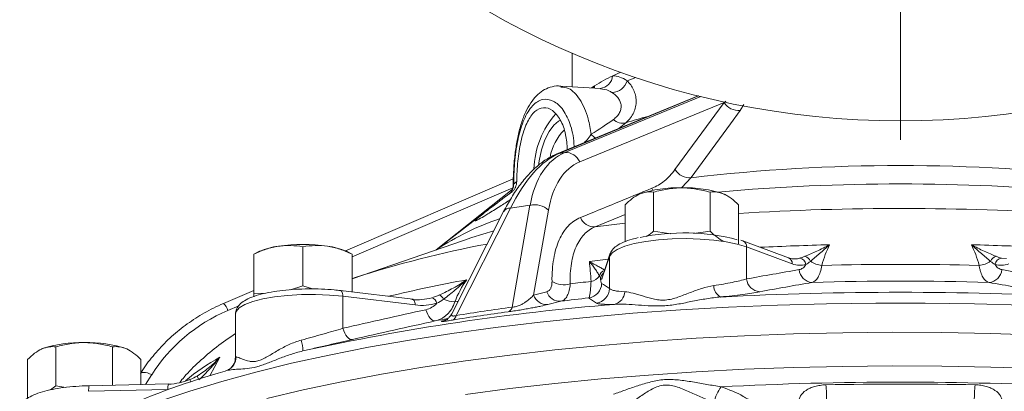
# Model space of a CAD drawing. Header units: millimetres. Extents: x 59 to 301, y -185 to 555.
# Tile 4 of 10: x 64 to 194, y 84 to 133. Entities that reach past the tile are written whole.
import ezdxf

# ---------------------------------------------------------------- set-up
doc = ezdxf.new("R2010")
doc.units = ezdxf.units.MM

# ---------------------------------------------------------------- blocks, each defined once
blk = doc.blocks.new('SW_CENTERMARKSYMBOL_0')
at = {"color": 0, "linetype": 'Continuous', "lineweight": 0}
blk.add_line((0, -5), (0, -112.5), dxfattribs=at)

msp = doc.modelspace()

# ---------------------------------------------------------------- linework, layer by layer
at = {"color": 7, "linetype": 'Continuous', "lineweight": 15}
for p, q in [((136.87, 128.31), (136.87, 123.86)), ((142.22, 125.31), (143.28, 125.78)), ((139.42, 123.7), (139.83, 123.98)), ((140.61, 123.63), (135.33, 123.96)), ((153.54, 122.66), (134.75, 114.93)), ((156.98, 121.79), (137.85, 113.91)), ((150.48, 112.88), (156.98, 121.79)), ((135.87, 115.14), (135.11, 115.02)), ((129.05, 111.67), (106.82, 102.11)), ((145.62, 109.56), (145.75, 109.62)), ((147.63, 104.75), (147.63, 109.9)), ((155.13, 104.75), (155.13, 109.9)), ((157.01, 109.62), (157.14, 109.56)), ((125.81, 107.63), (118.82, 102.26)), ((127.77, 107.32), (120.94, 93.86)), ((128.69, 107.77), (121.48, 93.56)), ((131.26, 108.16), (128.69, 107.77)), ((128.91, 94.67), (131.26, 108.16)), ((133.71, 107.52), (131.74, 96.26)), ((143.87, 103.35), (143.87, 108.22)), ((158.89, 103.06), (158.89, 108.22)), ((149.95, 104.37), (147.63, 104.75)), ((155.13, 104.75), (152.95, 104.42)), ((122.43, 103.5), (107.67, 98.43)), ((159.48, 103.43), (159.22, 103.52)), ((165.54, 101.2), (159.48, 103.43)), ((95.41, 102.06), (94.67, 101.69)), ((101.17, 97.5), (101.17, 102.66)), ((107.67, 101.69), (106.93, 102.06)), ((159.96, 102.65), (159.96, 98.4)), ((166.01, 100.41), (159.96, 102.65)), ((94.67, 96.53), (94.67, 101.69)), ((94.67, 101.69), (94.67, 101.69)), ((107.67, 96.68), (107.67, 101.69)), ((107.67, 101.69), (107.67, 101.69)), ((141.81, 101.39), (140.89, 98.66)), ((141.86, 101.68), (140.94, 98.96)), ((141.81, 101.39), (141.81, 97.14)), ((108.06, 98.55), (107.76, 98.45)), ((140.94, 98.99), (140.94, 98.97)), ((94.67, 96.88), (90.63, 95.15)), ((101.17, 97.5), (99.52, 96.97)), ((102.44, 97.08), (101.17, 97.5)), ((115.72, 95.71), (106.15, 96.86)), ((131.74, 96.26), (133.49, 96.7)), ((96.12, 96.48), (94.67, 96.53)), ((106.46, 96.1), (106.46, 91.86)), ((116.02, 94.95), (106.46, 96.1)), ((135.37, 95.45), (133.63, 95.01)), ((92.24, 93.76), (92.23, 88.1)), ((66.43, 89.06), (66.55, 89.12)), ((68.43, 84.25), (68.43, 89.4)), ((75.94, 84.33), (75.94, 89.4)), ((77.81, 89.12), (77.94, 89.06)), ((64.68, 82.57), (64.68, 87.72)), ((79.69, 84.41), (79.69, 87.72)), ((68.43, 84.25), (67.7, 83.7)), ((69.75, 84.04), (68.43, 84.25)), ((83.28, 83.75), (72.76, 83.52)), ((83.34, 84.5), (72.83, 84.26))]:
    msp.add_line(p, q, dxfattribs=at)
at = {"color": 8, "linetype": 'Continuous', "lineweight": 15}
for p, q in [((139.64, 123.69), (139.83, 123.98)), ((139.83, 123.98), (139.82, 123.68)), ((144.13, 124.66), (145.29, 125.08)), ((153.61, 122.64), (135.11, 115.02)), ((135.87, 115.14), (153.91, 122.57)), ((156.98, 121.79), (157.2, 121.97)), ((159.61, 121.49), (159.11, 120.73)), ((143.97, 119.09), (143.09, 118.36)), ((152.61, 111.82), (151.38, 110.5)), ((128.97, 110.47), (107.67, 101.31)), ((118.81, 102.26), (128.9, 110.23)), ((147.55, 110.14), (147.41, 110.41)), ((143.87, 106.93), (139.89, 105.3)), ((139.89, 105.3), (143.87, 105.78)), ((139.14, 100.72), (141.63, 101)), ((193.77, 101.15), (194.41, 101.12)), ((92.67, 94.86), (91.22, 94.24)), ((90.17, 88.04), (88.81, 85.55)), ((92.37, 88.1), (92.32, 88.06)), ((81.12, 85.72), (80.31, 84.43))]:
    msp.add_line(p, q, dxfattribs=at)
at = {"color": 7, "linetype": 'Continuous', "lineweight": 15, "flags": 128}
for points in [[(159.11, 120.73), (157.83, 118.97), (152.61, 111.82)], [(135.34, 119.43), (135.05, 119.3), (134.41, 118.77), (133.79, 117.93), (133.25, 116.82), (132.8, 115.5), (132.46, 114.04), (132.37, 113.45)], [(159.96, 102.65), (158.74, 103.02), (157.28, 103.32), (155.62, 103.55), (153.83, 103.69), (151.97, 103.75), (150.1, 103.71), (148.29, 103.59), (146.6, 103.38), (145.09, 103.09), (143.82, 102.73), (142.83, 102.32), (142.15, 101.86), (141.81, 101.39)], [(107.67, 98.43), (107.85, 98.49), (107.97, 98.53)], [(117.46, 94.33), (117.57, 94.01), (117.7, 93.7), (117.85, 93.44), (118.02, 93.21), (118.19, 93.03), (118.37, 92.91), (118.54, 92.85), (118.71, 92.84)], [(106.46, 91.86), (106.57, 91.53), (106.71, 91.22), (106.86, 90.96), (107.03, 90.73), (107.21, 90.55), (107.39, 90.43), (107.57, 90.37), (107.74, 90.38)], [(96.37, 82.55), (101.2, 83.7), (106.27, 84.77), (111.56, 85.77), (117.05, 86.7), (122.73, 87.55), (128.57, 88.32), (134.57, 89), (140.7, 89.6), (146.95, 90.11), (153.29, 90.54), (159.71, 90.87), (166.2, 91.11), (172.73, 91.27), (179.27, 91.33), (185.83, 91.3), (192.36, 91.18), (198.86, 90.96)], [(83.37, 84.46), (83.35, 84.49), (83.34, 84.5)]]:
    msp.add_lwpolyline(points, dxfattribs=at)
at = {"color": 8, "linetype": 'Continuous', "lineweight": 15, "flags": 128}
for points in [[(135.11, 115.02), (134.83, 114.95), (134.75, 114.93)], [(126.48, 104.77), (123.55, 103.88), (122.43, 103.5)], [(141.86, 101.68), (141.83, 101.57), (141.81, 101.39)], [(140.94, 98.96), (140.91, 98.85), (140.89, 98.66)], [(106.15, 96.86), (106.2, 96.85), (106.27, 96.8), (106.33, 96.72), (106.38, 96.6), (106.42, 96.46), (106.45, 96.29), (106.46, 96.1)], [(106.46, 96.1), (104.69, 96.27), (102.84, 96.34), (100.96, 96.33), (99.13, 96.22), (97.41, 96.03), (95.86, 95.75), (94.53, 95.41), (93.48, 95.01), (92.73, 94.56), (92.32, 94.09), (92.24, 93.76)], [(115.72, 95.71), (115.76, 95.7), (115.84, 95.65), (115.9, 95.56), (115.95, 95.45), (115.99, 95.3), (116.02, 95.13), (116.02, 94.95)], [(121.3, 95.37), (121.61, 95.43), (121.75, 95.46)], [(82.21, 82.19), (86.17, 83.54), (90.41, 84.83), (94.91, 86.06), (99.66, 87.23), (104.65, 88.32), (109.86, 89.35), (115.28, 90.3), (120.89, 91.17), (126.67, 91.97), (132.61, 92.68), (138.69, 93.31), (144.89, 93.85), (151.2, 94.3), (157.59, 94.66), (164.05, 94.94), (170.56, 95.12), (177.09, 95.21), (183.64, 95.21), (190.18, 95.12), (196.68, 94.94)], [(122.73, 83.11), (128.57, 83.87), (134.57, 84.56), (140.7, 85.16), (146.95, 85.67), (153.29, 86.09), (159.71, 86.43), (166.2, 86.67), (172.73, 86.82), (179.27, 86.89), (185.83, 86.86), (192.36, 86.73), (198.86, 86.52)], [(81.12, 85.72), (80.83, 85.84), (80.55, 85.94), (80.29, 85.99), (80.07, 86.02), (79.88, 86), (79.73, 85.96), (79.69, 85.93)]]:
    msp.add_lwpolyline(points, dxfattribs=at)
at = {"color": 7, "linetype": 'Continuous', "lineweight": 15}
msp.add_circle((180.37, 229.34), 110, dxfattribs=at)
for centre, radius, start, end in [((150.2, 108.13), 18.95, 114.8908, 123.1731), ((142.06, 125.26), 2.16, 271.9308, 343.706), ((158.91, 122.99), 2.27, 211.9613, 275.1509), ((143.64, 112.5), 11.87, 138.9555, 177.7469), ((143.54, 120.86), 1.83, 227.2901, 283.3926), ((140.69, 113.28), 6.89, 135.244, 169.4161), ((136.04, 113.2), 1.94, 21.4657, 95.2769), ((152.41, 114.08), 2.27, 211.964, 275.1058), ((180.37, -126.04), 239.47, 83.3441, 96.6559), ((136.12, 103.83), 10, 131.4349, 134.6296), ((150.81, 95.04), 15.44, 87.876, 109.1216), ((151.95, 95.04), 15.44, 70.8784, 92.124), ((131.91, 105.61), 2.62, 46.7344, 104.318), ((139.76, 107.25), 1.95, 201.5647, 273.689), ((151.69, 76.33), 28.17, 75.5068, 101.9637), ((98.93, 94), 8.8, 96.6014, 113.5802), ((101.17, 79.68), 23.28, 81.9753, 98.0247), ((103.51, 94.35), 8.44, 66.0538, 83.7646), ((166.84, 100.15), 1.01, 9.174, 83.1116), ((167.41, 100.35), 1.09, 20.3914, 74.4152), ((170.34, 103.7), 3.53, 237.1761, 263.5074), ((190.39, 103.7), 3.53, 276.4926, 302.8239), ((193.33, 100.35), 1.09, 105.5848, 159.6086), ((193.89, 100.15), 1.01, 96.8884, 170.826), ((168.83, 99.84), 1.92, 186.4501, 264.2889), ((180.37, -287.32), 387.65, 88.4592, 91.5408), ((191.91, 99.84), 1.92, 275.7111, 353.5499), ((135.75, 100.59), 2.97, 238.0077, 286.3002), ((173.34, -196.24), 296.27, 96.5883, 97.1268), ((138.99, 99.85), 1.82, 281.5182, 324.4458), ((161.87, 98.62), 1.92, 186.6426, 265.2648), ((180.37, -300.99), 399.1, 88.3154, 91.6846), ((135.25, 97.31), 1.87, 199.0633, 273.5623), ((138.75, 97.87), 2.01, 278.1857, 358.4711), ((139.8, 97.2), 2.01, 277.2878, 358.4207), ((142.01, 96.8), 1.82, 284.0799, 357.0483), ((157.36, 97.54), 1.75, 180.6443, 241.2402), ((180.37, -360.19), 456.82, 87.0073, 92.9927), ((118.01, 95.03), 0.908, 9.3745, 75.5731), ((118.75, 95.29), 1.12, 21.6648, 62.8415), ((121.43, 99.57), 4.2, 246.9994, 268.2224), ((133.51, 96.87), 1.87, 199.0614, 273.6243), ((173.38, -209.46), 307.27, 96.4184, 97.1068), ((166.94, -210.15), 306.16, 94.5874, 102.4101), ((128.04, 94.89), 0.899, 291.1571, 345.8088), ((160.81, -127), 223.84, 100.4167, 100.84), ((120.66, 93.72), 0.836, 292.3964, 348.8358), ((96.41, 88.95), 4.73, 358.9908, 16.5881), ((71.61, 74.54), 15.44, 87.876, 109.1216), ((72.76, 74.54), 15.44, 70.8784, 92.124), ((121.05, -19.86), 110.27, 105.899, 113.5897), ((160.63, 81.12), 5.03, 143.4867, 169.6043), ((180.37, -372.67), 457.4, 87.0194, 92.9806), ((180.37, -375.47), 459.95, 88.7671, 91.2329), ((152.45, 82.38), 18.13, 359.6874, 6.2973), ((208.28, 82.38), 18.13, 173.7027, 180.3126)]:
    msp.add_arc(centre, radius, start, end, dxfattribs=at)
at = {"color": 8, "linetype": 'Continuous', "lineweight": 15}
for centre, radius, start, end in [((140.38, 125.47), 1.84, 275.3688, 355.1951), ((162.5, 59.97), 61.96, 104.5986, 107.4028), ((141.8, 119.69), 3.22, 221.3748, 234.6435), ((127.29, 110.93), 1.8, 314.8661, 0.5126), ((180.37, -159.71), 270.7, 84.8801, 95.1199), ((128.6, 106.79), 0.982, 84.7507, 147.4605), ((180.36, -239.67), 347.41, 86.2878, 93.5442), ((138.45, 72.87), 35.33, 108.3883, 123.6672), ((159.16, 102.7), 0.802, 355.928, 65.9075), ((152.23, -38.17), 143.69, 100.6843, 107.9405), ((180.08, -268.47), 371.51, 91.4049, 92.8242), ((180.65, -268.47), 371.51, 87.1758, 88.5951), ((165.21, 100.46), 0.802, 355.9294, 65.8823), ((141.49, 98.55), 1.05, 109.7907, 166.9291), ((141.62, 98.39), 1, 126.5795, 178.0365), ((156.46, -85.79), 187.12, 100.3411, 103.5815), ((89.58, 93.81), 1.7, 14.5749, 51.7569), ((104.42, 62.15), 29.55, 118.8296, 129.5978), ((90.34, 88.11), 1.98, 295.1915, 358.6803), ((83.96, 83.9), 2.5, 20.8229, 28.0749), ((88.07, 85.62), 0.879, 182.2734, 214.2133), ((75.02, 83.69), 2.26, 165.5558, 184.5001), ((85.53, 83.93), 2.26, 165.5558, 184.5001)]:
    msp.add_arc(centre, radius, start, end, dxfattribs=at)
at = {"color": 7, "linetype": 'Continuous', "lineweight": 15}
for centre, major_axis, ratio, start_param, end_param in [((135.24, 90.95), (2.34, 24.47), 0.437613, 0.227226, 0.855545), ((145.5, 92.48), (-9.71, 22.62), 0.481534, 6.276104, 6.904422), ((147.08, 93.2), (-9.4, 20.63), 0.479072, 6.265527, 6.893845), ((100.17, 76.24), (21.81, 3.17), 0.903526, 1.859057, 2.487376)]:
    msp.add_ellipse(centre, major_axis=major_axis, ratio=ratio, start_param=start_param, end_param=end_param, dxfattribs=at)
for points, knots in [([(142.22, 125.31), (142.54, 125.31), (142.85, 125.26), (143.49, 125.04), (143.81, 124.88), (144.13, 124.66)], [0, 0, 0, 0, 0.5, 0.5, 1, 1, 1, 1]), ([(135.35, 123.93), (135.24, 123.94), (134.78, 124.01), (133.93, 123.83), (132.94, 123.38), (132.07, 122.67), (131.31, 121.72), (130.65, 120.52), (130.1, 119.06), (129.67, 117.41), (129.36, 115.65), (129.15, 113.85), (129.05, 112.25), (129.04, 111.29), (129.04, 110.91)], [0, 0, 0, 0, 0.022504, 0.104412, 0.182951, 0.26361, 0.350625, 0.445353, 0.547015, 0.648803, 0.747081, 0.843887, 0.938176, 1, 1, 1, 1]), ([(144.13, 124.66), (144.48, 124.32), (144.77, 123.92), (145.09, 123.24), (145.17, 123), (145.3, 122.5), (145.33, 122.25), (145.34, 121.73), (145.32, 121.47), (145.21, 120.95), (145.12, 120.69), (144.89, 120.2), (144.75, 119.96), (144.4, 119.5), (144.2, 119.28), (143.97, 119.09)], [0, 0, 0, 0, 0.25, 0.25, 0.375, 0.375, 0.5, 0.5, 0.625, 0.625, 0.75, 0.75, 0.875, 0.875, 1, 1, 1, 1]), ([(142.31, 119.52), (142.49, 119.65), (142.66, 119.8), (142.94, 120.11), (143.06, 120.28), (143.23, 120.62), (143.29, 120.8), (143.35, 121.15), (143.35, 121.32), (143.3, 121.66), (143.25, 121.83), (143.1, 122.14), (143.01, 122.29), (142.69, 122.69), (142.43, 122.92), (142.13, 123.1)], [0, 0, 0, 0, 0.125, 0.125, 0.25, 0.25, 0.375, 0.375, 0.5, 0.5, 0.625, 0.625, 0.75, 0.75, 1, 1, 1, 1]), ([(136.21, 115.53), (136.16, 116.21), (136.05, 117.73), (135.32, 119.57), (134.27, 120.85), (133.05, 121.24), (131.88, 120.71), (130.89, 119.32), (130.15, 117.24), (129.68, 114.69), (129.52, 112.63), (129.51, 111.54), (129.5, 111.33)], [0, 0, 0, 0, 0.089801, 0.199698, 0.310394, 0.421548, 0.531802, 0.641216, 0.751127, 0.862114, 0.973099, 1, 1, 1, 1]), ([(134.75, 114.93), (134.48, 114.8), (133.72, 114.46), (132.55, 113.66), (131.23, 112.46), (129.97, 110.96), (128.8, 109.25), (128.11, 107.95), (127.77, 107.32)], [0, 0, 0, 0, 0.100482, 0.27397, 0.453247, 0.638473, 0.826337, 1, 1, 1, 1]), ([(129.5, 111.33), (129.5, 111.05), (129.44, 110.77), (129.28, 110.42), (129.22, 110.31), (129.07, 110.12), (128.98, 110.03), (128.88, 109.96)], [0, 0, 0, 0, 0.5, 0.5, 0.75, 0.75, 1, 1, 1, 1]), ([(128.88, 109.96), (128, 109.29), (126.32, 108.02), (124.66, 106.75), (123.94, 106.13), (123.96, 106.04), (124.57, 106.35), (125.72, 107.04), (127.12, 107.91), (128.19, 108.61), (128.66, 108.92)], [0, 0, 0, 0, 0.208841, 0.398504, 0.532849, 0.629826, 0.727572, 0.810283, 0.916387, 1, 1, 1, 1]), ([(129.02, 110.91), (129.02, 110.89), (129.05, 110.7), (128.97, 110.39), (128.87, 110.15), (128.82, 110.04)], [0, 0, 0, 0, 0.078499, 0.598207, 1, 1, 1, 1]), ([(145.75, 109.62), (145.43, 109.48), (145.11, 109.28), (144.48, 108.8), (144.18, 108.53), (143.87, 108.22)], [0, 0, 0, 0, 0.5, 0.5, 1, 1, 1, 1]), ([(147.63, 109.9), (147.32, 109.94), (147.01, 109.94), (146.38, 109.85), (146.07, 109.76), (145.75, 109.62)], [0, 0, 0, 0, 0.5, 0.5, 1, 1, 1, 1]), ([(147.63, 109.9), (148.24, 110.07), (148.86, 110.21), (150.11, 110.41), (150.74, 110.46), (151.38, 110.46)], [0, 0, 0, 0, 0.5, 0.5, 1, 1, 1, 1]), ([(151.38, 110.46), (151.7, 110.46), (152.02, 110.45), (152.65, 110.4), (152.97, 110.36), (153.9, 110.21), (154.52, 110.07), (155.13, 109.9)], [0, 0, 0, 0, 0.25, 0.25, 0.5, 0.5, 1, 1, 1, 1]), ([(155.13, 109.9), (155.44, 109.94), (155.75, 109.94), (156.37, 109.85), (156.69, 109.77), (157.01, 109.62)], [0, 0, 0, 0, 0.5, 0.5, 1, 1, 1, 1]), ([(157.01, 109.62), (157.17, 109.55), (157.33, 109.47), (157.64, 109.27), (157.8, 109.16), (158.27, 108.81), (158.58, 108.53), (158.89, 108.22)], [0, 0, 0, 0, 0.25, 0.25, 0.5, 0.5, 1, 1, 1, 1]), ([(134.18, 98.07), (134.17, 98.61), (134.19, 99.13), (134.27, 100.14), (134.32, 100.62), (134.56, 102.01), (134.81, 102.84), (135.29, 103.92), (135.47, 104.26), (135.87, 104.88), (136.09, 105.16), (136.8, 105.91), (137.34, 106.28), (137.95, 106.53)], [0, 0, 0, 0, 0.125, 0.125, 0.25, 0.25, 0.5, 0.5, 0.625, 0.625, 0.75, 0.75, 1, 1, 1, 1]), ([(139.89, 105.3), (139.34, 105.08), (138.85, 104.74), (138.22, 104.07), (138.02, 103.82), (137.67, 103.27), (137.51, 102.96), (137.08, 101.99), (136.88, 101.25), (136.68, 100.02), (136.63, 99.58), (136.58, 98.68), (136.57, 98.22), (136.59, 97.74)], [0, 0, 0, 0, 0.25, 0.25, 0.375, 0.375, 0.5, 0.5, 0.75, 0.75, 0.875, 0.875, 1, 1, 1, 1]), ([(147.63, 104.75), (147.5, 104.61), (147.2, 104.31), (146.9, 104.12), (146.72, 104.02)], [0, 0, 0, 0, 0.437891, 1, 1, 1, 1]), ([(157.01, 103.34), (156.85, 103.41), (156.69, 103.5), (156.37, 103.69), (156.22, 103.8), (155.75, 104.16), (155.44, 104.44), (155.13, 104.75)], [0, 0, 0, 0, 0.25, 0.25, 0.5, 0.5, 1, 1, 1, 1]), ([(145.6, 103.87), (145.32, 103.81), (144.58, 103.64), (143.6, 103.28), (142.75, 102.82), (142.15, 102.31), (141.95, 101.87), (141.86, 101.68)], [0, 0, 0, 0, 0.147136, 0.392507, 0.647524, 0.846572, 1, 1, 1, 1]), ([(94.67, 101.69), (95.2, 101.94), (95.74, 102.16), (96.82, 102.52), (97.37, 102.65), (97.92, 102.73)], [0, 0, 0, 0, 0.5, 0.5, 1, 1, 1, 1]), ([(97.92, 102.73), (98.2, 102.78), (98.47, 102.8), (99.02, 102.83), (99.29, 102.84), (100.11, 102.81), (100.64, 102.75), (101.17, 102.66)], [0, 0, 0, 0, 0.25, 0.25, 0.5, 0.5, 1, 1, 1, 1]), ([(101.17, 102.66), (101.7, 102.75), (102.24, 102.81), (103.32, 102.85), (103.87, 102.82), (104.42, 102.73)], [0, 0, 0, 0, 0.5, 0.5, 1, 1, 1, 1]), ([(104.42, 102.73), (104.7, 102.69), (104.97, 102.64), (105.52, 102.51), (105.79, 102.43), (106.61, 102.16), (107.14, 101.94), (107.67, 101.69)], [0, 0, 0, 0, 0.25, 0.25, 0.5, 0.5, 1, 1, 1, 1]), ([(167.7, 101.4), (167.94, 101.49), (168.2, 101.6), (168.73, 101.83), (169, 101.95), (169.83, 102.34), (170.4, 102.62), (170.97, 102.93)], [0, 0, 0, 0, 0.25, 0.25, 0.5, 0.5, 1, 1, 1, 1]), ([(168.43, 100.73), (168.62, 100.89), (168.82, 101.06), (169.23, 101.41), (169.44, 101.59), (170.08, 102.15), (170.53, 102.53), (170.97, 102.93)], [0, 0, 0, 0, 0.25, 0.25, 0.5, 0.5, 1, 1, 1, 1]), ([(193.03, 101.4), (192.79, 101.49), (192.54, 101.6), (192.01, 101.83), (191.73, 101.95), (190.9, 102.34), (190.33, 102.62), (189.76, 102.93)], [0, 0, 0, 0, 0.25, 0.25, 0.5, 0.5, 1, 1, 1, 1]), ([(192.31, 100.73), (192.12, 100.89), (191.92, 101.06), (191.51, 101.41), (191.3, 101.59), (190.65, 102.15), (190.21, 102.53), (189.76, 102.93)], [0, 0, 0, 0, 0.25, 0.25, 0.5, 0.5, 1, 1, 1, 1]), ([(141.2, 99.56), (141.09, 99.63), (140.96, 99.71), (140.65, 99.88), (140.49, 99.97), (139.95, 100.27), (139.55, 100.48), (139.14, 100.72)], [0, 0, 0, 0, 0.25, 0.25, 0.5, 0.5, 1, 1, 1, 1]), ([(140.47, 98.79), (140.4, 98.93), (140.31, 99.08), (140.12, 99.39), (140.01, 99.55), (139.67, 100.04), (139.41, 100.38), (139.14, 100.72)], [0, 0, 0, 0, 0.25, 0.25, 0.5, 0.5, 1, 1, 1, 1]), ([(166.32, 101.08), (166.26, 101.07), (166.03, 101.03), (165.75, 101.13), (165.54, 101.21)], [0, 0, 0, 0, 0.246858, 1, 1, 1, 1]), ([(167.84, 100.31), (167.54, 100.23), (167.24, 100.19), (166.64, 100.23), (166.33, 100.29), (166.01, 100.41)], [0, 0, 0, 0, 0.5, 0.5, 1, 1, 1, 1]), ([(166.92, 99.63), (167.1, 99.66), (167.27, 99.73), (167.58, 99.96), (167.72, 100.11), (167.84, 100.31)], [0, 0, 0, 0, 0.5, 0.5, 1, 1, 1, 1]), ([(169.94, 100.19), (169.89, 99.87), (169.82, 99.58), (169.65, 99.05), (169.55, 98.82), (169.38, 98.53), (169.32, 98.44), (169.2, 98.29), (169.13, 98.22), (168.93, 98.05), (168.79, 97.97), (168.63, 97.93)], [0, 0, 0, 0, 0.25, 0.25, 0.5, 0.5, 0.625, 0.625, 0.75, 0.75, 1, 1, 1, 1]), ([(192.1, 97.93), (191.95, 97.97), (191.81, 98.05), (191.54, 98.28), (191.41, 98.43), (191.18, 98.82), (191.08, 99.04), (190.96, 99.44), (190.92, 99.58), (190.85, 99.87), (190.82, 100.03), (190.79, 100.19)], [0, 0, 0, 0, 0.25, 0.25, 0.5, 0.5, 0.75, 0.75, 0.875, 0.875, 1, 1, 1, 1]), ([(194.72, 100.41), (194.41, 100.29), (194.1, 100.23), (193.49, 100.19), (193.19, 100.23), (192.9, 100.31)], [0, 0, 0, 0, 0.5, 0.5, 1, 1, 1, 1]), ([(192.9, 100.31), (192.96, 100.21), (193.02, 100.13), (193.16, 99.97), (193.23, 99.9), (193.47, 99.73), (193.64, 99.66), (193.82, 99.63)], [0, 0, 0, 0, 0.25, 0.25, 0.5, 0.5, 1, 1, 1, 1]), ([(119.26, 96.28), (119.57, 96.42), (119.88, 96.56), (120.49, 96.87), (120.8, 97.03), (121.7, 97.54), (122.29, 97.9), (122.87, 98.29)], [0, 0, 0, 0, 0.25, 0.25, 0.5, 0.5, 1, 1, 1, 1]), ([(119.79, 95.7), (120.05, 95.89), (120.31, 96.09), (120.83, 96.51), (121.08, 96.72), (121.85, 97.38), (122.36, 97.83), (122.87, 98.29)], [0, 0, 0, 0, 0.25, 0.25, 0.5, 0.5, 1, 1, 1, 1]), ([(133.49, 96.7), (133.6, 96.73), (133.7, 96.78), (133.87, 96.93), (133.95, 97.03), (134.06, 97.26), (134.11, 97.4), (134.17, 97.71), (134.18, 97.88), (134.18, 98.07)], [0, 0, 0, 0, 0.25, 0.25, 0.5, 0.5, 0.75, 0.75, 1, 1, 1, 1]), ([(139.03, 95.88), (139.07, 95.91), (139.1, 95.98), (139.17, 96.19), (139.2, 96.34), (139.25, 96.72), (139.28, 96.94), (139.31, 97.32), (139.32, 97.46), (139.34, 97.75), (139.35, 97.91), (139.35, 98.07)], [0, 0, 0, 0, 0.25, 0.25, 0.5, 0.5, 0.75, 0.75, 0.875, 0.875, 1, 1, 1, 1]), ([(140.89, 98.66), (140.84, 98.52), (140.8, 98.43), (140.7, 98.35), (140.66, 98.36), (140.61, 98.42)], [0, 0, 0, 0, 0.5, 0.5, 1, 1, 1, 1]), ([(140.61, 98.42), (140.62, 98.33), (140.63, 98.25), (140.65, 98.1), (140.66, 98.04), (140.7, 97.89), (140.72, 97.83), (140.75, 97.81)], [0, 0, 0, 0, 0.25, 0.25, 0.5, 0.5, 1, 1, 1, 1]), ([(140.94, 98.97), (140.93, 98.95), (140.92, 98.92), (140.93, 98.93), (140.93, 98.94)], [0, 0, 0, 0, 0.6224711, 1, 1, 1, 1]), ([(155.61, 97.52), (156.06, 97.59), (156.49, 97.66), (157.31, 97.8), (157.7, 97.87), (158.79, 98.09), (159.42, 98.24), (159.96, 98.4)], [0, 0, 0, 0, 0.25, 0.25, 0.5, 0.5, 1, 1, 1, 1]), ([(106.15, 96.86), (105.87, 96.89), (105.06, 96.98), (103.63, 97.07), (101.89, 97.1), (100.16, 97.04), (98.49, 96.9), (96.94, 96.68), (95.56, 96.38), (94.36, 96), (93.42, 95.56), (92.75, 95.05), (92.36, 94.45), (92.19, 93.95), (92.24, 93.72), (92.25, 93.7)], [0, 0, 0, 0, 0.047605, 0.138534, 0.229264, 0.319932, 0.410723, 0.501881, 0.5938, 0.687197, 0.783604, 0.867728, 0.933426, 0.995129, 1, 1, 1, 1]), ([(136.59, 97.74), (136.57, 97.42), (136.53, 97.14), (136.4, 96.62), (136.31, 96.38), (136.1, 95.99), (135.98, 95.82), (135.7, 95.57), (135.54, 95.49), (135.37, 95.45)], [0, 0, 0, 0, 0.25, 0.25, 0.5, 0.5, 0.75, 0.75, 1, 1, 1, 1]), ([(141.81, 97.14), (141.85, 97.08), (141.92, 97.03), (142.13, 96.94), (142.27, 96.89), (142.78, 96.78), (143.23, 96.73), (143.82, 96.7)], [0, 0, 0, 0, 0.25, 0.25, 0.5, 0.5, 1, 1, 1, 1]), ([(143.82, 96.7), (144.17, 96.69), (144.54, 96.61), (145.13, 96.46), (145.33, 96.41), (145.75, 96.28), (145.97, 96.21), (146.63, 96.01), (147.09, 95.86), (147.84, 95.69), (148.1, 95.65), (148.64, 95.59), (148.91, 95.59), (149.47, 95.63), (149.76, 95.67), (150.32, 95.81), (150.59, 95.89), (151.4, 96.17), (151.94, 96.38), (153, 96.79), (153.53, 96.99), (154.57, 97.31), (155.09, 97.44), (155.61, 97.52)], [0, 0, 0, 0, 0.125, 0.125, 0.1875, 0.1875, 0.25, 0.25, 0.375, 0.375, 0.4375, 0.4375, 0.5, 0.5, 0.5625, 0.5625, 0.625, 0.625, 0.75, 0.75, 0.875, 0.875, 1, 1, 1, 1]), ([(161.71, 96.71), (161.07, 96.59), (160.31, 96.47), (159, 96.3), (158.53, 96.24), (157.56, 96.12), (157.05, 96.07), (156.52, 96.01)], [0, 0, 0, 0, 0.5, 0.5, 0.75, 0.75, 1, 1, 1, 1]), ([(94.67, 96.53), (94.67, 96.38), (94.67, 96.21), (94.67, 96.09), (94.67, 96.07)], [0, 0, 0, 0, 0.844637, 1, 1, 1, 1]), ([(115.6, 95.68), (116.05, 95.63), (116.5, 95.63), (117.38, 95.71), (117.82, 95.79), (118.24, 95.91)], [0, 0, 0, 0, 0.5, 0.5, 1, 1, 1, 1]), ([(121.3, 95.37), (121.19, 95.04), (121.06, 94.73), (120.72, 94.17), (120.52, 93.92), (120.19, 93.6), (120.07, 93.5), (119.82, 93.32), (119.69, 93.23), (119.29, 93.02), (119.01, 92.91), (118.71, 92.84)], [0, 0, 0, 0, 0.25, 0.25, 0.5, 0.5, 0.625, 0.625, 0.75, 0.75, 1, 1, 1, 1]), ([(128.91, 94.67), (128.98, 94.67), (129.07, 94.67), (129.25, 94.7), (129.34, 94.72), (129.53, 94.77), (129.62, 94.8), (129.79, 94.86), (129.87, 94.89), (130.1, 94.99), (130.24, 95.07), (130.5, 95.22), (130.61, 95.29), (130.94, 95.52), (131.13, 95.67), (131.47, 95.97), (131.61, 96.12), (131.74, 96.26)], [0, 0, 0, 0, 0.0625, 0.0625, 0.125, 0.125, 0.1875, 0.1875, 0.25, 0.25, 0.375, 0.375, 0.5, 0.5, 0.75, 0.75, 1, 1, 1, 1]), ([(156.52, 96.01), (155.9, 95.96), (155.28, 95.88), (154.04, 95.68), (153.43, 95.56), (152.2, 95.32), (151.58, 95.19), (150.67, 95.03), (150.36, 94.98), (149.75, 94.9), (149.44, 94.87), (148.53, 94.81), (147.93, 94.81), (146.76, 94.86), (146.19, 94.9), (145.08, 94.98), (144.53, 95.02), (143.47, 95.06), (142.95, 95.06), (142.45, 95.03)], [0, 0, 0, 0, 0.125, 0.125, 0.25, 0.25, 0.375, 0.375, 0.4375, 0.4375, 0.5, 0.5, 0.625, 0.625, 0.75, 0.75, 0.875, 0.875, 1, 1, 1, 1]), ([(90.63, 95.15), (90.18, 94.95), (88.91, 94.37), (86.92, 93.23), (84.75, 91.67), (82.77, 89.91), (81.65, 88.58), (81.09, 87.93)], [0, 0, 0, 0, 0.119507, 0.339981, 0.560784, 0.781951, 1, 1, 1, 1]), ([(118.91, 95.18), (118.45, 95.04), (117.97, 94.96), (117.01, 94.88), (116.52, 94.89), (116.02, 94.95)], [0, 0, 0, 0, 0.5, 0.5, 1, 1, 1, 1]), ([(117.46, 94.33), (117.74, 94.39), (118.01, 94.5), (118.5, 94.78), (118.72, 94.96), (118.91, 95.18)], [0, 0, 0, 0, 0.5, 0.5, 1, 1, 1, 1]), ([(133.63, 95.01), (133.36, 94.95), (133.05, 94.87), (132.52, 94.76), (132.33, 94.72), (131.92, 94.64), (131.7, 94.6), (131.24, 94.51), (131, 94.46), (130.49, 94.38), (130.22, 94.33), (129.68, 94.24), (129.4, 94.2), (129, 94.14), (128.86, 94.12), (128.61, 94.08), (128.48, 94.06), (128.36, 94.05)], [0, 0, 0, 0, 0.25, 0.25, 0.375, 0.375, 0.5, 0.5, 0.625, 0.625, 0.75, 0.75, 0.875, 0.875, 0.9375, 0.9375, 1, 1, 1, 1]), ([(142.45, 95.03), (141.75, 95.03), (141.21, 95.03), (140.6, 95.08), (140.44, 95.1), (140.19, 95.14), (140.1, 95.17), (140.06, 95.2)], [0, 0, 0, 0, 0.5, 0.5, 0.75, 0.75, 1, 1, 1, 1]), ([(120.98, 92.95), (120.74, 92.91), (120.52, 92.87), (120.24, 92.83), (120.15, 92.82), (120, 92.79), (119.93, 92.79), (119.81, 92.77), (119.75, 92.77), (119.67, 92.76), (119.63, 92.76), (119.55, 92.75), (119.53, 92.76), (119.52, 92.78), (119.54, 92.79), (119.62, 92.82), (119.68, 92.84), (119.91, 92.91), (120.11, 92.97), (120.36, 93.03)], [0, 0, 0, 0, 0.125, 0.125, 0.1875, 0.1875, 0.25, 0.25, 0.3125, 0.3125, 0.375, 0.375, 0.5, 0.5, 0.625, 0.625, 0.75, 0.75, 1, 1, 1, 1]), ([(120.92, 93.86), (120.9, 93.8), (120.82, 93.6), (120.59, 93.33), (120.32, 93.1), (120.11, 92.98), (119.99, 92.93), (119.93, 92.91), (119.93, 92.9), (119.93, 92.9)], [0, 0, 0, 0, 0.09706, 0.32822, 0.518244, 0.656474, 0.759189, 0.86952, 1, 1, 1, 1]), ([(100.95, 90.3), (101.43, 90.43), (101.91, 90.56), (102.86, 90.82), (103.34, 90.96), (104.73, 91.35), (105.62, 91.61), (106.46, 91.86)], [0, 0, 0, 0, 0.25, 0.25, 0.5, 0.5, 1, 1, 1, 1]), ([(92.24, 91.18), (91.38, 90.6), (89.71, 89.44), (87.45, 87.5), (85.83, 85.93), (85.04, 84.94), (84.85, 84.7)], [0, 0, 0, 0, 0.319791, 0.628647, 0.911209, 1, 1, 1, 1]), ([(92.32, 88.06), (92.39, 88.07), (92.51, 88.04), (92.74, 87.94), (92.83, 87.91), (93.03, 87.82), (93.13, 87.78), (93.48, 87.64), (93.75, 87.55), (94.23, 87.46), (94.4, 87.45), (94.77, 87.46), (94.96, 87.48), (95.38, 87.59), (95.59, 87.67), (96.03, 87.87), (96.25, 87.99), (96.91, 88.37), (97.37, 88.65), (98.33, 89.21), (98.83, 89.47), (99.86, 89.94), (100.39, 90.14), (100.95, 90.3)], [0, 0, 0, 0, 0.125, 0.125, 0.1875, 0.1875, 0.25, 0.25, 0.375, 0.375, 0.4375, 0.4375, 0.5, 0.5, 0.5625, 0.5625, 0.625, 0.625, 0.75, 0.75, 0.875, 0.875, 1, 1, 1, 1]), ([(107.74, 90.38), (106.72, 90.14), (105.66, 89.9), (103.99, 89.52), (103.42, 89.39), (102.29, 89.13), (101.72, 89), (101.14, 88.86)], [0, 0, 0, 0, 0.5, 0.5, 0.75, 0.75, 1, 1, 1, 1]), ([(64.68, 87.72), (64.98, 88.03), (65.29, 88.31), (65.92, 88.79), (66.23, 88.98), (66.55, 89.12)], [0, 0, 0, 0, 0.5, 0.5, 1, 1, 1, 1]), ([(66.55, 89.12), (66.71, 89.2), (66.87, 89.25), (67.19, 89.34), (67.35, 89.38), (67.82, 89.44), (68.12, 89.44), (68.43, 89.4)], [0, 0, 0, 0, 0.25, 0.25, 0.5, 0.5, 1, 1, 1, 1]), ([(68.43, 89.4), (69.04, 89.58), (69.66, 89.72), (70.91, 89.91), (71.54, 89.97), (72.18, 89.97)], [0, 0, 0, 0, 0.5, 0.5, 1, 1, 1, 1]), ([(72.18, 89.97), (72.5, 89.97), (72.82, 89.95), (73.45, 89.9), (73.77, 89.86), (74.71, 89.72), (75.32, 89.58), (75.94, 89.4)], [0, 0, 0, 0, 0.25, 0.25, 0.5, 0.5, 1, 1, 1, 1]), ([(75.94, 89.4), (76.24, 89.44), (76.55, 89.44), (77.18, 89.36), (77.5, 89.27), (77.81, 89.12)], [0, 0, 0, 0, 0.5, 0.5, 1, 1, 1, 1]), ([(77.81, 89.12), (78.13, 88.98), (78.45, 88.78), (79.08, 88.31), (79.39, 88.03), (79.69, 87.72)], [0, 0, 0, 0, 0.5, 0.5, 1, 1, 1, 1]), ([(101.14, 88.86), (100.57, 88.73), (100.01, 88.56), (98.93, 88.2), (98.41, 88.01), (97.39, 87.61), (96.9, 87.41), (96.19, 87.13), (95.95, 87.05), (95.49, 86.89), (95.26, 86.82), (94.59, 86.65), (94.17, 86.58), (93.37, 86.49), (93, 86.47), (92.29, 86.42), (91.96, 86.4), (91.36, 86.33), (91.09, 86.28), (90.85, 86.2)], [0, 0, 0, 0, 0.125, 0.125, 0.25, 0.25, 0.375, 0.375, 0.4375, 0.4375, 0.5, 0.5, 0.625, 0.625, 0.75, 0.75, 0.875, 0.875, 1, 1, 1, 1]), ([(81.09, 87.93), (81.08, 87.92), (80.51, 87.28), (80.06, 86.56), (79.62, 85.85)], [0, 0, 0, 0, 0.016658, 1, 1, 1, 1]), ([(87.19, 85.58), (87.49, 85.76), (87.77, 85.94), (88.3, 86.33), (88.56, 86.53), (89.3, 87.15), (89.75, 87.59), (90.17, 88.04)], [0, 0, 0, 0, 0.25, 0.25, 0.5, 0.5, 1, 1, 1, 1]), ([(87.38, 85.05), (87.64, 85.28), (87.89, 85.51), (88.38, 86), (88.61, 86.25), (89.3, 87), (89.74, 87.52), (90.17, 88.04)], [0, 0, 0, 0, 0.25, 0.25, 0.5, 0.5, 1, 1, 1, 1]), ([(92.21, 88.11), (92.21, 87.93), (92.21, 87.56), (92, 87.08), (91.73, 86.71), (91.48, 86.49), (91.3, 86.38), (91.21, 86.33), (91.19, 86.32), (91.19, 86.32)], [0, 0, 0, 0, 0.1853745, 0.3753508, 0.5368487, 0.6706482, 0.7831298, 0.9069709, 1, 1, 1, 1]), ([(91.18, 86.32), (91.17, 86.32), (91.09, 86.26), (91.01, 86.25), (90.94, 86.24)], [0, 0, 0, 0, 0.06803, 1, 1, 1, 1]), ([(83.37, 84.46), (83.84, 84.48), (84.32, 84.54), (85.25, 84.74), (85.72, 84.89), (86.16, 85.07)], [0, 0, 0, 0, 0.5, 0.5, 1, 1, 1, 1]), ([(142.32, 83.12), (142.82, 83.3), (143.34, 83.48), (144.41, 83.87), (144.97, 84.06), (146.1, 84.43), (146.67, 84.61), (147.56, 84.83), (147.86, 84.89), (148.46, 85), (148.77, 85.04), (149.7, 85.1), (150.32, 85.08), (151.57, 84.95), (152.19, 84.86), (153.44, 84.65), (154.07, 84.54), (155.32, 84.32), (155.95, 84.21), (156.58, 84.11)], [0, 0, 0, 0, 0.125, 0.125, 0.25, 0.25, 0.375, 0.375, 0.4375, 0.4375, 0.5, 0.5, 0.625, 0.625, 0.75, 0.75, 0.875, 0.875, 1, 1, 1, 1]), ([(72.83, 84.26), (72.52, 84.25), (71.65, 84.22), (70.23, 84.11), (68.66, 83.91), (67.23, 83.63), (65.99, 83.27), (64.99, 82.83), (64.27, 82.34), (63.83, 81.76), (63.61, 81.25), (63.65, 80.98), (63.66, 80.94)], [0, 0, 0, 0, 0.064075, 0.18636, 0.309151, 0.432831, 0.558241, 0.687126, 0.807934, 0.89916, 0.982839, 1, 1, 1, 1]), ([(155.68, 82.03), (155.14, 82.22), (154.61, 82.45), (153.53, 82.93), (153, 83.18), (151.91, 83.66), (151.37, 83.89), (150.54, 84.16), (150.26, 84.24), (149.68, 84.33), (149.4, 84.35), (148.82, 84.31), (148.54, 84.25), (147.99, 84.07), (147.73, 83.95), (146.99, 83.57), (146.52, 83.27), (145.62, 82.66), (145.2, 82.34), (144.41, 81.74), (144.04, 81.45), (143.69, 81.2)], [0, 0, 0, 0, 0.125, 0.125, 0.25, 0.25, 0.375, 0.375, 0.4375, 0.4375, 0.5, 0.5, 0.5625, 0.5625, 0.625, 0.625, 0.75, 0.75, 0.875, 0.875, 1, 1, 1, 1]), ([(156.58, 84.11), (157.66, 83.76), (158.64, 83.34), (159.96, 82.6), (160.38, 82.34), (161.15, 81.79), (161.5, 81.5), (161.82, 81.2)], [0, 0, 0, 0, 0.5, 0.5, 0.75, 0.75, 1, 1, 1, 1]), ([(166.9, 82.05), (166.89, 82.34), (166.96, 82.63), (167.28, 83.17), (167.52, 83.42), (168.01, 83.75), (168.19, 83.85), (168.58, 84.02), (168.79, 84.1), (169.24, 84.23), (169.47, 84.27), (169.96, 84.34), (170.21, 84.37), (170.47, 84.37)], [0, 0, 0, 0, 0.25, 0.25, 0.5, 0.5, 0.625, 0.625, 0.75, 0.75, 0.875, 0.875, 1, 1, 1, 1]), ([(190.26, 84.37), (190.52, 84.37), (190.77, 84.34), (191.26, 84.28), (191.49, 84.23), (191.94, 84.1), (192.15, 84.03), (192.54, 83.85), (192.73, 83.75), (193.21, 83.43), (193.45, 83.17), (193.69, 82.77), (193.75, 82.63), (193.83, 82.34), (193.84, 82.2), (193.84, 82.05)], [0, 0, 0, 0, 0.125, 0.125, 0.25, 0.25, 0.375, 0.375, 0.5, 0.5, 0.75, 0.75, 0.875, 0.875, 1, 1, 1, 1])]:
    msp.add_open_spline(points, degree=3, knots=knots, dxfattribs=at)
at = {"color": 8, "linetype": 'Continuous', "lineweight": 15}
for points, knots in [([(135.34, 123.81), (135.68, 123.8), (136.58, 123.76), (137.92, 122.29), (138.96, 120.07), (139.26, 118.26), (139.38, 117.56)], [0, 0, 0, 0, 0.191643, 0.495679, 0.802725, 1, 1, 1, 1]), ([(142.13, 123.1), (141.98, 123.19), (141.48, 123.49), (140.97, 123.54), (140.61, 123.58)], [0, 0, 0, 0, 0.282292, 1, 1, 1, 1]), ([(137.11, 115.9), (137.11, 115.93), (137.08, 116.94), (136.73, 118.81), (135.71, 120.91), (134.35, 122.13), (132.9, 122.33), (131.54, 121.49), (130.44, 119.69), (129.66, 117.13), (129.22, 114.17), (129.1, 112.05), (129.1, 111.01), (129.1, 110.95)], [0, 0, 0, 0, 0.00323, 0.111728, 0.221911, 0.332381, 0.443394, 0.554799, 0.669952, 0.780271, 0.887345, 0.993295, 1, 1, 1, 1]), ([(138.45, 116.45), (138.58, 116.58), (138.95, 116.95), (139.21, 117.32), (139.38, 117.56)], [0, 0, 0, 0, 0.354943, 1, 1, 1, 1]), ([(129.04, 110.91), (129.04, 110.91), (129.04, 110.9), (129.08, 110.94), (129.1, 110.95)], [0, 0, 0, 0, 0.663446, 1, 1, 1, 1]), ([(166.32, 101.08), (166.36, 101.07), (166.58, 101.04), (166.79, 101.1), (166.96, 101.15)], [0, 0, 0, 0, 0.192133, 1, 1, 1, 1]), ([(120.96, 93.84), (120.93, 93.81), (120.84, 93.68), (120.87, 93.56), (120.99, 93.49), (121.13, 93.49), (121.28, 93.5), (121.42, 93.54), (121.48, 93.56)], [0, 0, 0, 0, 0.147657, 0.522211, 0.676635, 0.769629, 0.901705, 1, 1, 1, 1])]:
    msp.add_open_spline(points, degree=3, knots=knots, dxfattribs=at)
at = {"color": 7, "linetype": 'Continuous', "lineweight": 15}
for points in [[(139.38, 117.56), (140.43, 118.23), (141.41, 118.88), (142.31, 119.52)], [(147.41, 110.41), (148.01, 110.65), (149.13, 111.31), (150.06, 112.3), (150.48, 112.88)], [(137.95, 106.53), (141.1, 107.82), (144.26, 109.12), (147.41, 110.41)], [(170.97, 102.93), (170.56, 102.1), (170.21, 101.19), (169.94, 100.19)], [(190.79, 100.19), (190.52, 101.19), (190.18, 102.1), (189.76, 102.93)], [(139.35, 98.07), (139.3, 99.05), (139.22, 99.93), (139.14, 100.72)], [(166.96, 101.15), (167.19, 101.21), (167.43, 101.3), (167.7, 101.4)], [(168.43, 100.73), (168.21, 100.57), (168.03, 100.43), (167.84, 100.31)], [(192.9, 100.31), (192.71, 100.43), (192.52, 100.57), (192.31, 100.73)], [(193.03, 101.4), (193.3, 101.3), (193.54, 101.21), (193.77, 101.15)], [(159.96, 98.4), (162.27, 98.82), (164.6, 99.23), (166.92, 99.63)], [(193.82, 99.63), (196.14, 99.23), (198.46, 98.82), (200.78, 98.4)], [(122.87, 98.29), (122.23, 97.39), (121.71, 96.42), (121.3, 95.37)], [(140.61, 98.42), (140.58, 98.52), (140.55, 98.65), (140.47, 98.79)], [(168.63, 97.93), (166.32, 97.54), (164.01, 97.13), (161.71, 96.71)], [(199.03, 96.71), (196.72, 97.13), (194.41, 97.54), (192.1, 97.93)], [(140.75, 97.81), (141.1, 97.61), (141.46, 97.38), (141.81, 97.14)], [(118.24, 95.91), (118.58, 96.01), (118.91, 96.14), (119.26, 96.28)], [(119.79, 95.7), (119.49, 95.51), (119.21, 95.33), (118.91, 95.18)], [(140.06, 95.2), (139.72, 95.45), (139.37, 95.67), (139.03, 95.88)], [(106.46, 91.86), (110.12, 92.7), (113.79, 93.52), (117.46, 94.33)], [(128.36, 94.05), (125.92, 93.72), (123.45, 93.35), (120.98, 92.95)], [(121.48, 93.56), (123.97, 93.97), (126.45, 94.34), (128.91, 94.67)], [(118.71, 92.84), (115.05, 92.04), (111.39, 91.21), (107.74, 90.38)], [(86.16, 85.07), (86.52, 85.22), (86.86, 85.39), (87.19, 85.58)]]:
    msp.add_open_spline(points, degree=3, dxfattribs=at)

# ---------------------------------------------------------------- block references
at = {"color": 7, "linetype": 'Continuous', "lineweight": 0}
msp.add_blockref('SW_CENTERMARKSYMBOL_0', (180.37, 229.34), dxfattribs=at)

doc.saveas('drawing.dxf')
